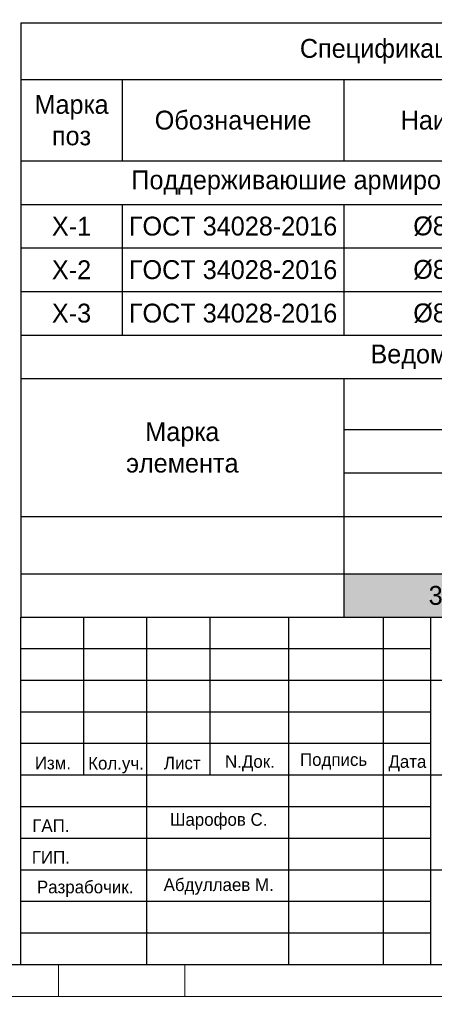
# Model space of a CAD drawing. Header units: millimetres. Extents: x -33345 to 4712671, y -3392 to 121473.
# Tile 132 of 256: x 803271 to 809842, y 44377 to 59957. Entities that reach past the tile are written whole.
import ezdxf

# ---------------------------------------------------------------- set-up
doc = ezdxf.new("R2010")
doc.units = ezdxf.units.MM
for name, color, linetype, lineweight in [('Lina', 7, 'Continuous', 20), ('КЖ Текст', 250, 'Continuous', 15), ('Текст', 7, 'Continuous', 20)]:
    doc.layers.add(name, color=color, linetype=linetype, lineweight=lineweight)
doc.styles.add('ISO', font='isocpeui.ttf')
doc.styles.get("Standard").update_dxf_attribs({"font": 'arial.ttf'})
doc.styles.add('X-U-RW-01$0$StyleROMANS', font='GOTHIC.TTF')

# ---------------------------------------------------------------- blocks, each defined once
blk = doc.blocks.new('awe4tD')
at = {"layer": 'Lina', "ltscale": 10}
for points in [[(-44239015, 22734378), (-44314815, 22734378), (-44314815, 22776378), (-44239015, 22776378)], [(-44255415, 22734378), (-44257415, 22734378), (-44257415, 22734878), (-44255415, 22734878)]]:
    blk.add_lwpolyline(points, close=True, dxfattribs=at)
at = {"layer": 'Lina', "lineweight": 30, "ltscale": 10}
blk.add_lwpolyline([(-44239515, 22734878), (-44312815, 22734878), (-44312815, 22775878), (-44239515, 22775878)], close=True, dxfattribs=at)
blk = doc.blocks.new('*T1702')
at = {"color": 0, "linetype": 'ByBlock', "lineweight": -2, "transparency": 16777216}
for p, q in [((0, 0), (18500, 0)), ((0, 0), (0, -9404)), ((18500, 0), (18500, -9404)), ((0, -894), (18500, -894)), ((1608, -894), (1608, -2183)), ((5120, -894), (5120, -2183)), ((9695, -894), (9695, -2183)), ((12343, -894), (12343, -4938)), ((14538, -894), (14538, -4938)), ((16325, -894), (16325, -4938)), ((0, -2183), (18500, -2183)), ((0, -2872), (18500, -2872)), ((1608, -2872), (1608, -4938)), ((5120, -2872), (5120, -4938)), ((9695, -2872), (9695, -4938)), ((0, -3560), (18500, -3560)), ((0, -4249), (18500, -4249)), ((0, -4938), (18500, -4938)), ((0, -5626), (18500, -5626)), ((5120, -5626), (5120, -9404)), ((5120, -6431), (18500, -6431)), ((16325, -6431), (16325, -9404)), ((5120, -7120), (16325, -7120)), ((0, -7809), (16325, -7809)), ((9695, -7809), (9695, -9404)), ((12343, -7809), (12343, -9404)), ((14538, -7809), (14538, -9404)), ((0, -8715), (18500, -8715)), ((0, -9404), (18500, -9404))]:
    blk.add_line(p, q, dxfattribs=at)
at = {"color": 9, "true_color": 0xc7c8ca, "transparency": 16777216}
for points in [[(5120, -8715), (5120, -9404), (9695, -8715), (9695, -9404)], [(9695, -8715), (9695, -9404), (12343, -8715), (12343, -9404)], [(12343, -8715), (12343, -9404), (14538, -8715), (14538, -9404)], [(14538, -8715), (14538, -9404), (16325, -8715), (16325, -9404)], [(16325, -8715), (16325, -9404), (18500, -8715), (18500, -9404)]]:
    blk.add_solid(points, dxfattribs=at)
at = {"color": 0, "lineweight": 25, "transparency": 16777216, "char_height": 298.7, "attachment_point": 5, "style": 'X-U-RW-01$0$StyleROMANS'}
for s, insert, width in [('Спецификация материалов {\\C256;нижней и верхней }ФП-1', (9250, -447), 18497.01), ('Марка поз', (804, -1539), 1605.05), ('L элемента, м', (11019, -1539), 2645.61), ('Масса   ед, кг', (15432, -1539), 1783.08), ('Обозначение', (3364, -1539), 3509.14), ('Наименование', (7407, -1539), 4571.39), ('Кол-   во', (13441, -1539), 2192.35), ('Примеч.', (17412, -1539), 2172.47), ('{\\C230;Поддерживаюшие армирование Хомут Х-1, Х-2}', (6172, -2527), 12340.15), ('{\\C230;1}', (13441, -2527), 2192.35), ('{\\C230;3491.8}', (15432, -2527), 1783.08), ('{\\C230;3491.8}', (17412, -2527), 2172.47), ('{\\C230;Х-1}', (804, -3216), 1605.05), ('{\\C5;ГОСТ 34028-2016}', (3364, -3216), 3509.14), ('{\\C5;%%C8АI/шаг200}', (7407, -3216), 4571.39), ('{\\C5;800}', (11019, -3216), 2645.61), ('{\\C5;2640}', (13441, -3216), 2192.35), ('{\\C5;0.3}', (15432, -3216), 1783.08), ('{\\C5;834.2}', (17412, -3216), 2172.47), ('{\\C5;%%C8АI/шаг400}', (7407, -3905), 4571.39), ('{\\C230;Х-2}', (804, -3905), 1605.05), ('{\\C5;ГОСТ 34028-2016}', (3364, -3905), 3509.14), ('{\\C5;800}', (11019, -3905), 2645.61), ('{\\C5;8410}', (13441, -3905), 2192.35), ('{\\C5;0.3}', (15432, -3905), 1783.08), ('{\\C5;2657.6}', (17412, -3905), 2172.47), ('{\\C230;Х-3}', (804, -4593), 1605.05), ('{\\C5;ГОСТ 34028-2016}', (3364, -4593), 3509.14), ('{\\C5;%%C8АI/шаг400}', (7407, -4593), 4571.39), ('{\\C5;600}', (11019, -4593), 2645.61), ('{\\C5;1785}', (13441, -4593), 2192.35), ('{\\C5;0.2}', (15432, -4593), 1783.08), ('{\\C5;423.0}', (17412, -4593), 2172.47), ('\\A1;Ведомось расхода стали на элемент, кг', (9250, -5282), 18497.01), ('\\A1;Изделия арматурные', (11810, -6029), 13376.84), ('Марка \\Pэлемента', (2560, -6717), 5117.18), ('\\A1; Арматура класса  А-III', (10722, -6776), 11201.39), ('{\\C5;ГОСТ 34028-2016}', (10722, -7464), 11201.39), ('Всего', (17412, -7573), 2172.47), ('%%C8АI', (7407, -8262), 4571.39), ('%%C12 АIII', (11019, -8262), 2645.61), ('%%C16 АIII', (13441, -8262), 2192.35), ('%%C18 АIII', (15432, -8262), 1783.08), ('3491.8000', (7407, -9059), 4571.39)]:
    blk.add_mtext(s, dxfattribs=dict(at, insert=insert, width=width))
at = {"color": 0, "lineweight": 25, "transparency": 16777216, "insert": (17412, -9059), "char_height": 298.7, "width": 2172.47, "attachment_point": 5}
blk.add_mtext('3491.8', dxfattribs=at)
blk = doc.blocks.new('medgor')
at = {"ltscale": 25}
for p, q in [((-44011134, 22929075), (-44011134, 22934575)), ((-44010134, 22932075), (-44010134, 22934575)), ((-44009134, 22929075), (-44009134, 22934575)), ((-44008134, 22932075), (-44008134, 22934575)), ((-44006889, 22929075), (-44006889, 22934575)), ((-44005389, 22929075), (-44005389, 22934575)), ((-44004634, 22929075), (-44004634, 22934575)), ((-44004634, 22934075), (-44011134, 22934075)), ((-43992634, 22933575), (-44011134, 22933575)), ((-44004634, 22933075), (-44011134, 22933075)), ((-44004634, 22932575), (-44011134, 22932575)), ((-43992634, 22932075), (-44011134, 22932075)), ((-44004634, 22931575), (-44011134, 22931575)), ((-44004634, 22931075), (-44011134, 22931075)), ((-43992634, 22930575), (-44011134, 22930575)), ((-44004634, 22930075), (-44011134, 22930075)), ((-44004634, 22929575), (-44011134, 22929575))]:
    blk.add_line(p, q, dxfattribs=at)
blk.add_lwpolyline([(-44011134, 22934575), (-43992634, 22934575), (-43992634, 22929075), (-44011134, 22929075)], close=True, dxfattribs=at)
at = {"layer": 'Текст', "char_height": 200, "attachment_point": 8, "style": 'X-U-RW-01$0$StyleROMANS'}
for s, insert, width in [('Изм.', (-44010625, 22932165), 748.42), ('Кол.уч.', (-44009625, 22932105), 748.42), ('Лист', (-44008575, 22932165), 748.42), ('N.Док.', (-44007503, 22932135), 748.42), ('Подпись', (-44006177, 22932165), 748.42), ('Дата', (-44005008, 22932135), 748.42), ('ГАП.', (-44010657, 22931178), 748.42), ('Шарофов С.', (-44007998, 22931215), 2029.72), ('ГИП.', (-44010657, 22930678), 748.42), ('Абдуллаев М.', (-44007998, 22930183), 2180.46), ('Разрабочик.', (-44010114, 22930147), 748.42)]:
    blk.add_mtext(s, dxfattribs=dict(at, insert=insert, width=width))

msp = doc.modelspace()

# ---------------------------------------------------------------- block references
for name, p in [('awe4tD', (45061303.28, -22689876.566)), ('*T1702', (803288.406, 59904.674)), ('medgor', (44814422.514, -22884073.497))]:
    msp.add_blockref(name, p)

# ---------------------------------------------------------------- texts
at = {"insert": (328516.802, 47688.501), "char_height": 300, "width": 15750.75644, "attachment_point": 1, "style": 'ISO'}
msp.add_mtext('\\pi2734.5;{\\H1.33333x;Примечание:\\H1.25003x; \\P\\pi0;}1. Данный лист читать совместно с листом {\\C1;КР-3.\\P}2. Бетонирование допускается после установки всех выпускаемых стержней в вертикальные конструкции.', dxfattribs=at)
at = {"layer": 'КЖ Текст', "color": 0, "insert": (691072.163, 47581.363), "char_height": 350, "width": 36452.73295, "attachment_point": 5, "style": 'X-U-RW-01$0$StyleROMANS'}
msp.add_mtext('\\pi-687.015,l700,t700;1.^IДанный лист читать совместно с л. \\P2.^IВязку поперечных стержней (хомутов) во всех пересечениях с рабочей арматурой проводить отожжённой стальной проволокой диаметром 0.8-1.2мм. \\P3.^IКонцы поперечных стержней (хомутов) заводить в тело бетона на длину не менее 50мм.\\P4.^IКонцы продольных стержней заанкеровать в торцевые колонны на длину 40d (d-длина арматурного стержня).\\P5.^IМарка стали для арматуры АIII и АI должно быть 25Г2С или 35ГС по ГОСТ 14098-91\\P{\\A1;\\C256;6.^IПосле распалубливания боковые и верхние поверхности фундамента, соприкасающиеся с грунтом, обклеить полиизолом выступающими снизу фундамента. }', dxfattribs=at)

doc.saveas('drawing.dxf')
